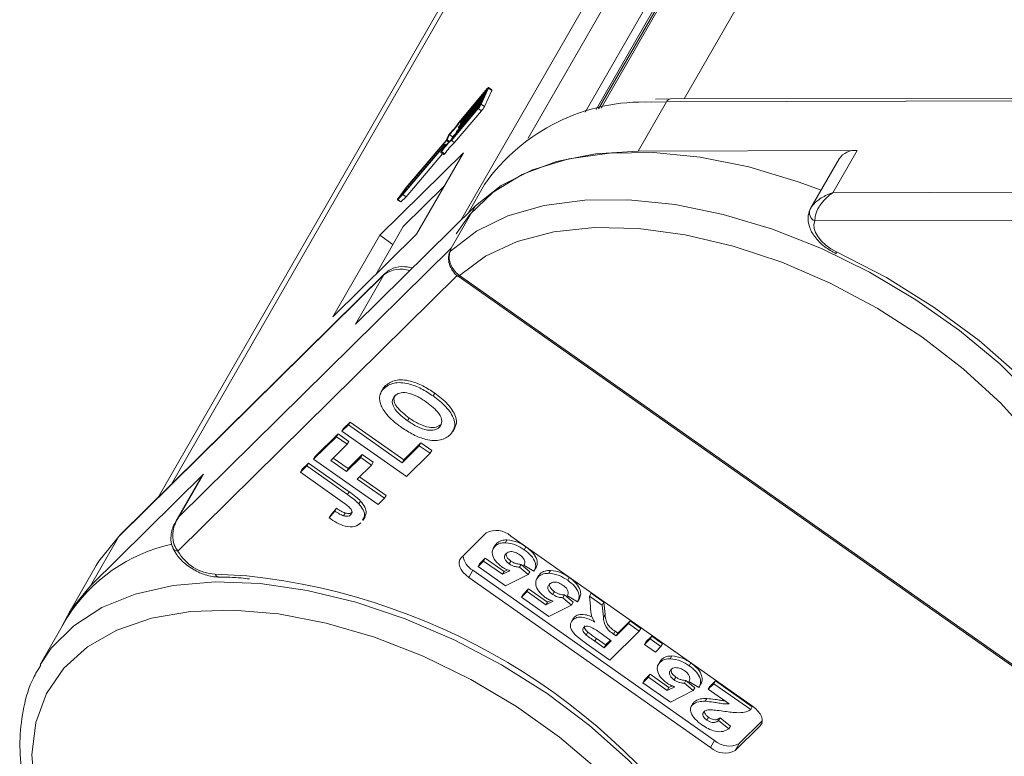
# Model space of a CAD drawing. Header units: millimetres. Extents: x 2816 to 3738, y -75 to 577.
# Tile 24 of 49: x 3295 to 3335, y 482 to 511. Entities that reach past the tile are written whole.
import ezdxf

# ---------------------------------------------------------------- set-up
doc = ezdxf.new("R2010")
doc.units = ezdxf.units.MM

msp = doc.modelspace()

# ---------------------------------------------------------------- linework, layer by layer
at = {"color": 7, "linetype": 'Continuous', "lineweight": 15}
for p, q in [((3321.886, 508.101), (3337.903, 535.979)), ((3334.337, 535.369), (3318.438, 507.696)), ((3334.489, 535.483), (3318.538, 507.718)), ((3332.135, 531.697), (3318.333, 507.672)), ((3312.907, 503.225), (3328.875, 531.019)), ((3329.674, 531.004), (3315.608, 506.521)), ((3317.901, 507.561), (3330.997, 530.355)), ((3301.251, 492.589), (3316.186, 518.584)), ((3315.307, 517.446), (3300.732, 492.076)), ((3313.934, 508.458), (3312.868, 507.195)), ((3313.959, 508.511), (3312.875, 507.228)), ((3312.911, 507.184), (3313.901, 508.357)), ((3313.713, 507.888), (3314.004, 508.528)), ((3313.843, 507.797), (3314.134, 508.437)), ((3313.901, 508.357), (3313.95, 508.464)), ((3313.934, 508.458), (3313.944, 508.451)), ((3314.004, 508.528), (3314.134, 508.437)), ((3314.14, 508.465), (3314.011, 508.556)), ((3313.707, 507.93), (3312.717, 506.757)), ((3312.741, 506.811), (3313.731, 507.983)), ((3313.792, 508.117), (3312.801, 506.944)), ((3312.826, 506.998), (3313.816, 508.17)), ((3313.877, 508.303), (3312.886, 507.131)), ((3313.658, 507.823), (3313.707, 507.93)), ((3313.731, 507.983), (3313.792, 508.117)), ((3313.816, 508.17), (3313.877, 508.303)), ((3320.025, 506), (3321.164, 507.982)), ((3320.556, 507.968), (3321.164, 507.982)), ((3321.327, 508.1), (3320.726, 508.081)), ((3321.164, 507.982), (3341.858, 508.028)), ((3342.021, 508.146), (3321.327, 508.1)), ((3312.511, 506.428), (3313.595, 507.711)), ((3312.552, 506.502), (3313.619, 507.764)), ((3312.641, 506.337), (3313.724, 507.62)), ((3313.595, 507.711), (3313.724, 507.62)), ((3313.713, 507.888), (3313.843, 507.797)), ((3312.868, 507.195), (3312.901, 507.172)), ((3312.878, 507.123), (3312.912, 507.099)), ((3312.879, 507.128), (3312.891, 507.155)), ((3312.886, 507.131), (3312.919, 507.108)), ((3312.708, 506.75), (3312.742, 506.726)), ((3312.709, 506.755), (3312.721, 506.781)), ((3312.717, 506.757), (3312.749, 506.735)), ((3312.793, 506.937), (3312.827, 506.913)), ((3312.794, 506.941), (3312.806, 506.968)), ((3312.801, 506.944), (3312.834, 506.921)), ((3312.319, 506.422), (3310.673, 504.473)), ((3312.302, 506.427), (3310.686, 504.513)), ((3312.396, 506.633), (3312.302, 506.427)), ((3312.319, 506.422), (3312.406, 506.36)), ((3312.432, 506.658), (3312.339, 506.452)), ((3312.339, 506.452), (3312.431, 506.387)), ((3312.432, 506.658), (3312.562, 506.566)), ((3312.511, 506.428), (3312.641, 506.337)), ((3312.562, 506.566), (3312.521, 506.475)), ((3310.564, 504.247), (3312.167, 506.144)), ((3310.6, 504.313), (3312.246, 506.262)), ((3312.085, 505.944), (3312.215, 505.853)), ((3312.175, 506.147), (3312.087, 505.954)), ((3312.115, 505.976), (3312.245, 505.885)), ((3312.254, 506.265), (3312.16, 506.059)), ((3312.167, 506.144), (3312.172, 506.141)), ((3312.254, 506.265), (3312.297, 506.234)), ((3312.3, 506.237), (3312.255, 506.27)), ((3320.025, 506), (3328.843, 506.02)), ((3327.867, 504.32), (3328.843, 506.02)), ((3312.997, 505.931), (3309.629, 502.606)), ((3310.694, 504.155), (3312.16, 505.891)), ((3311.11, 502.646), (3312.997, 505.931)), ((3328.111, 505.687), (3326.976, 503.71)), ((3310.686, 504.513), (3310.374, 504.094)), ((3310.673, 504.473), (3310.443, 504.165)), ((3312.22, 504.578), (3310.578, 502.957)), ((3310.673, 504.473), (3310.712, 504.446)), ((3313.847, 504.653), (3313.185, 503.5)), ((3349.095, 504.367), (3327.867, 504.32)), ((3310.344, 504.04), (3310.474, 503.949)), ((3310.352, 504.045), (3310.564, 504.247)), ((3310.352, 504.045), (3310.481, 503.954)), ((3310.443, 504.165), (3310.6, 504.313)), ((3310.481, 503.954), (3310.694, 504.155)), ((3310.564, 504.247), (3310.694, 504.155)), ((3313.482, 503.793), (3308.659, 499.032)), ((3312.505, 502.093), (3313.482, 503.793)), ((3327.139, 503.187), (3349.024, 503.236)), ((3310.578, 502.957), (3309.468, 501.025)), ((3307.742, 499.321), (3311.11, 502.646)), ((3309.629, 502.606), (3307.742, 499.321)), ((3310.161, 502.231), (3309.629, 502.606)), ((3312.505, 502.093), (3301.559, 491.287)), ((3299.127, 490.479), (3309.798, 501.014)), ((3309.841, 501.07), (3299.171, 490.535)), ((3301.506, 489.892), (3312.749, 500.992)), ((3309.798, 501.014), (3308.659, 499.032)), ((3312.787, 500.956), (3337.43, 483.601)), ((3312.835, 500.987), (3312.832, 500.989)), ((3337.477, 483.632), (3312.835, 500.987)), ((3309.802, 496.444), (3309.867, 496.557)), ((3309.759, 496.422), (3309.678, 496.28)), ((3311.777, 496.137), (3311.842, 496.25)), ((3310.753, 495.135), (3310.818, 495.248)), ((3308.11, 494.717), (3308.369, 494.973)), ((3308.175, 494.83), (3308.434, 495.086)), ((3308.369, 494.973), (3308.434, 495.086)), ((3308.369, 494.973), (3310.531, 493.45)), ((3308.434, 495.086), (3310.596, 493.563)), ((3312.034, 494.878), (3312.099, 494.991)), ((3306.97, 493.592), (3307.886, 494.495)), ((3307.035, 493.705), (3307.951, 494.609)), ((3307.886, 494.495), (3307.951, 494.609)), ((3307.886, 494.495), (3308.318, 494.191)), ((3307.951, 494.609), (3308.383, 494.304)), ((3308.11, 494.717), (3308.175, 494.83)), ((3310.705, 492.89), (3308.11, 494.717)), ((3312.568, 494.699), (3312.65, 494.841)), ((3308.318, 494.191), (3307.662, 493.543)), ((3308.318, 494.191), (3308.383, 494.304)), ((3310.531, 493.45), (3311.222, 494.132)), ((3310.596, 493.563), (3311.287, 494.246)), ((3311.222, 494.132), (3311.287, 494.246)), ((3311.222, 494.132), (3311.654, 493.828)), ((3311.287, 494.246), (3311.72, 493.941)), ((3306.97, 493.592), (3307.035, 493.705)), ((3308.294, 493.098), (3308.864, 493.66)), ((3308.359, 493.211), (3308.929, 493.774)), ((3308.864, 493.66), (3308.929, 493.774)), ((3308.864, 493.66), (3309.296, 493.356)), ((3308.929, 493.774), (3309.361, 493.469)), ((3311.654, 493.828), (3310.705, 492.89)), ((3311.654, 493.828), (3311.72, 493.941)), ((3306.435, 493.063), (3306.694, 493.319)), ((3306.5, 493.176), (3306.759, 493.432)), ((3306.694, 493.319), (3306.759, 493.432)), ((3306.694, 493.319), (3308.329, 492.167)), ((3306.759, 493.432), (3308.394, 492.28)), ((3309.565, 491.764), (3306.97, 493.592)), ((3307.662, 493.543), (3308.294, 493.098)), ((3307.756, 493.636), (3308.359, 493.211)), ((3309.296, 493.356), (3308.726, 492.793)), ((3309.296, 493.356), (3309.361, 493.469)), ((3310.531, 493.45), (3310.596, 493.563)), ((3297.989, 488.497), (3302.535, 492.986)), ((3302.445, 492.869), (3301.427, 491.096)), ((3301.559, 491.287), (3302.535, 492.986)), ((3302.535, 492.986), (3302.445, 492.869)), ((3306.435, 493.063), (3306.5, 493.176)), ((3308.114, 491.88), (3306.435, 493.063)), ((3308.294, 493.098), (3308.359, 493.211)), ((3308.82, 492.886), (3309.889, 492.133)), ((3308.726, 492.793), (3309.824, 492.02)), ((3308.329, 492.167), (3308.394, 492.28)), ((3309.824, 492.02), (3309.889, 492.133)), ((3308.793, 491.79), (3308.858, 491.904)), ((3309.824, 492.02), (3309.565, 491.764)), ((3307.593, 491.225), (3307.819, 491.504)), ((3307.593, 491.225), (3307.658, 491.338)), ((3307.658, 491.338), (3307.884, 491.617)), ((3307.819, 491.504), (3307.884, 491.617)), ((3308.177, 491.311), (3308.242, 491.424)), ((3308.458, 491.347), (3308.523, 491.461)), ((3308.956, 491.126), (3309.037, 491.267)), ((3312.903, 489.624), (3313.913, 490.621)), ((3314.899, 490.497), (3324.628, 483.645)), ((3297.989, 488.497), (3299.127, 490.479)), ((3314.276, 490.132), (3314.195, 489.99)), ((3314.272, 490.092), (3314.337, 490.205)), ((3314.276, 490.113), (3314.337, 490.205)), ((3314.685, 490.228), (3314.75, 490.341)), ((3315.446, 489.948), (3315.511, 490.062)), ((3298.226, 489.314), (3297.087, 487.331)), ((3313.584, 489.265), (3313.811, 489.489)), ((3313.584, 489.265), (3313.649, 489.379)), ((3313.649, 489.379), (3313.876, 489.603)), ((3313.811, 489.489), (3313.876, 489.603)), ((3313.811, 489.489), (3314.567, 488.957)), ((3313.876, 489.603), (3314.632, 489.07)), ((3314.843, 489.376), (3314.908, 489.49)), ((3315.251, 489.242), (3315.316, 489.355)), ((3315.316, 489.355), (3315.669, 489.059)), ((3315.837, 489.077), (3315.433, 489.318)), ((3304.282, 488.896), (3303.006, 488.959)), ((3313.377, 489.117), (3313.215, 488.834)), ((3323.106, 482.265), (3313.377, 489.117)), ((3314.69, 488.487), (3313.584, 489.265)), ((3314.567, 488.957), (3314.866, 489.102)), ((3314.567, 488.957), (3314.632, 489.07)), ((3314.632, 489.07), (3314.772, 489.138)), ((3315.604, 488.946), (3314.69, 488.487)), ((3315.251, 489.242), (3315.604, 488.946)), ((3315.604, 488.946), (3315.669, 489.059)), ((3315.837, 489.077), (3315.902, 489.19)), ((3316.023, 488.902), (3315.941, 488.761)), ((3316.018, 488.862), (3316.083, 488.976)), ((3316.023, 488.883), (3316.083, 488.976)), ((3316.431, 488.998), (3316.496, 489.111)), ((3322.944, 481.982), (3313.215, 488.834)), ((3317.192, 488.718), (3317.257, 488.832)), ((3315.33, 488.036), (3315.557, 488.259)), ((3315.33, 488.036), (3315.396, 488.149)), ((3315.396, 488.149), (3315.622, 488.373)), ((3315.557, 488.259), (3315.622, 488.373)), ((3315.557, 488.259), (3316.313, 487.727)), ((3315.622, 488.373), (3316.378, 487.84)), ((3316.589, 488.146), (3316.654, 488.26)), ((3316.997, 488.012), (3317.062, 488.125)), ((3317.062, 488.125), (3317.416, 487.829)), ((3318.066, 488.078), (3318.131, 488.191)), ((3318.131, 488.191), (3318.641, 487.832)), ((3316.436, 487.257), (3315.33, 488.036)), ((3316.313, 487.727), (3316.612, 487.872)), ((3316.313, 487.727), (3316.378, 487.84)), ((3316.378, 487.84), (3316.519, 487.908)), ((3317.351, 487.716), (3316.436, 487.257)), ((3316.997, 488.012), (3317.351, 487.716)), ((3317.583, 487.847), (3317.179, 488.089)), ((3317.351, 487.716), (3317.416, 487.829)), ((3317.583, 487.847), (3317.648, 487.961)), ((3318.108, 487.654), (3318.066, 488.078)), ((3318.066, 488.078), (3318.576, 487.718)), ((3318.576, 487.718), (3318.641, 487.832)), ((3318.576, 487.718), (3318.631, 487.227)), ((3318.641, 487.832), (3318.696, 487.34)), ((3318.631, 487.227), (3318.696, 487.34)), ((3297.058, 487.219), (3295.968, 485.321)), ((3317.41, 487.175), (3317.329, 487.034)), ((3317.388, 487.113), (3317.453, 487.227)), ((3317.42, 487.151), (3317.453, 487.227)), ((3319.139, 486.478), (3319.637, 486.971)), ((3319.204, 486.592), (3319.702, 487.084)), ((3319.637, 486.971), (3319.702, 487.084)), ((3319.637, 486.971), (3320.074, 486.663)), ((3319.702, 487.084), (3320.139, 486.777)), ((3317.941, 486.51), (3318.006, 486.624)), ((3318.942, 486.284), (3318.591, 486.532)), ((3320.074, 486.663), (3318.895, 485.5)), ((3319.041, 486.547), (3319.106, 486.661)), ((3319.041, 486.547), (3319.139, 486.478)), ((3319.106, 486.661), (3319.204, 486.592)), ((3319.139, 486.478), (3319.204, 486.592)), ((3320.074, 486.663), (3320.139, 486.777)), ((3318.895, 485.5), (3317.942, 486.171)), ((3318.284, 486.262), (3318.349, 486.376)), ((3318.284, 486.262), (3318.655, 486.001)), ((3318.349, 486.376), (3318.72, 486.114)), ((3318.655, 486.001), (3318.942, 486.284)), ((3318.72, 486.114), (3318.913, 486.305)), ((3320.284, 486.132), (3320.51, 486.356)), ((3320.284, 486.132), (3320.349, 486.245)), ((3320.72, 485.825), (3320.284, 486.132)), ((3320.349, 486.245), (3320.576, 486.469)), ((3320.51, 486.356), (3320.576, 486.469)), ((3320.51, 486.356), (3320.947, 486.048)), ((3320.576, 486.469), (3321.012, 486.162)), ((3320.947, 486.048), (3321.012, 486.162)), ((3318.655, 486.001), (3318.72, 486.114)), ((3320.947, 486.048), (3320.72, 485.825)), ((3320.912, 485.459), (3320.831, 485.317)), ((3320.908, 485.419), (3320.973, 485.532)), ((3320.912, 485.44), (3320.973, 485.532)), ((3321.321, 485.554), (3321.386, 485.668)), ((3322.082, 485.275), (3322.147, 485.388)), ((3320.22, 484.592), (3320.447, 484.816)), ((3320.22, 484.592), (3320.285, 484.705)), ((3321.326, 483.813), (3320.22, 484.592)), ((3320.285, 484.705), (3320.512, 484.929)), ((3320.447, 484.816), (3320.512, 484.929)), ((3320.447, 484.816), (3321.202, 484.284)), ((3320.512, 484.929), (3321.267, 484.397)), ((3321.478, 484.703), (3321.543, 484.816)), ((3321.887, 484.569), (3321.952, 484.682)), ((3321.887, 484.569), (3322.24, 484.273)), ((3321.952, 484.682), (3322.305, 484.386)), ((3322.472, 484.404), (3322.069, 484.645)), ((3322.845, 484.328), (3323.072, 484.552)), ((3322.91, 484.442), (3323.137, 484.665)), ((3323.072, 484.552), (3323.137, 484.665)), ((3323.072, 484.552), (3324.556, 483.507)), ((3323.137, 484.665), (3324.621, 483.62)), ((3321.202, 484.284), (3321.502, 484.429)), ((3321.202, 484.284), (3321.267, 484.397)), ((3321.267, 484.397), (3321.408, 484.465)), ((3322.24, 484.273), (3321.326, 483.813)), ((3322.24, 484.273), (3322.305, 484.386)), ((3322.472, 484.404), (3322.538, 484.517)), ((3322.845, 484.328), (3322.91, 484.442)), ((3323.688, 483.734), (3322.845, 484.328)), ((3322.241, 483.775), (3322.16, 483.633)), ((3322.213, 483.705), (3322.279, 483.818)), ((3322.729, 483.842), (3322.794, 483.955)), ((3324.556, 483.507), (3324.621, 483.62)), ((3322.795, 483.085), (3322.86, 483.199)), ((3323.26, 483.064), (3323.325, 483.178)), ((3323.26, 483.064), (3323.675, 482.735)), ((3323.325, 483.178), (3323.74, 482.848)), ((3325.022, 483.059), (3324.092, 482.141)), ((3325.012, 482.982), (3324.94, 482.856)), ((3323.675, 482.735), (3323.74, 482.848)), ((3324.94, 482.856), (3323.929, 481.858)), ((3323.106, 482.265), (3322.944, 481.982)), ((3324.092, 482.141), (3323.929, 481.858))]:
    msp.add_line(p, q, dxfattribs=at)
at = {"color": 7, "linetype": 'Continuous', "lineweight": 15, "flags": 128}
for points in [[(3313.95, 508.464), (3313.951, 508.468), (3313.952, 508.471), (3313.952, 508.473), (3313.95, 508.473), (3313.948, 508.471), (3313.944, 508.468), (3313.94, 508.464), (3313.934, 508.458)], [(3314.004, 508.528), (3314.01, 508.542), (3314.012, 508.551), (3314.011, 508.556), (3314.006, 508.556), (3313.998, 508.552), (3313.987, 508.542), (3313.974, 508.529), (3313.959, 508.511)], [(3314.134, 508.437), (3314.14, 508.451), (3314.142, 508.46), (3314.14, 508.465), (3314.14, 508.465)], [(3312.886, 507.131), (3312.884, 507.128), (3312.882, 507.126), (3312.88, 507.124), (3312.879, 507.123), (3312.878, 507.123), (3312.878, 507.124), (3312.878, 507.126), (3312.879, 507.128)], [(3312.717, 506.757), (3312.714, 506.755), (3312.712, 506.752), (3312.71, 506.751), (3312.709, 506.75), (3312.708, 506.75), (3312.708, 506.751), (3312.708, 506.752), (3312.709, 506.755)], [(3312.801, 506.944), (3312.799, 506.941), (3312.797, 506.939), (3312.795, 506.937), (3312.794, 506.937), (3312.793, 506.937), (3312.793, 506.938), (3312.793, 506.939), (3312.794, 506.941)], [(3312.087, 505.954), (3312.085, 505.948), (3312.084, 505.945), (3312.086, 505.944), (3312.089, 505.946), (3312.094, 505.951), (3312.1, 505.958), (3312.108, 505.966), (3312.115, 505.976)], [(3312.167, 506.144), (3312.17, 506.147), (3312.172, 506.149), (3312.174, 506.151), (3312.175, 506.151), (3312.176, 506.151), (3312.176, 506.151), (3312.176, 506.149), (3312.175, 506.147)], [(3312.246, 506.262), (3312.249, 506.265), (3312.251, 506.267), (3312.253, 506.269), (3312.254, 506.27), (3312.255, 506.27), (3312.255, 506.269), (3312.255, 506.267), (3312.254, 506.265)], [(3312.709, 502.67), (3313.251, 503.447), (3314.192, 504.34), (3315.363, 505.053), (3316.744, 505.573), (3318.307, 505.891), (3320.025, 506)], [(3327.387, 504.426), (3326.466, 504.764), (3324.476, 505.358), (3322.522, 505.753), (3320.642, 505.94), (3318.87, 505.918), (3317.239, 505.686), (3315.78, 505.248), (3314.52, 504.613), (3313.482, 503.793)], [(3310.374, 504.094), (3310.365, 504.082), (3310.357, 504.07), (3310.351, 504.059), (3310.346, 504.05), (3310.344, 504.044), (3310.344, 504.04), (3310.347, 504.041), (3310.352, 504.045)], [(3310.474, 503.949), (3310.476, 503.95), (3310.481, 503.954)], [(3339.522, 485.362), (3339.7, 485.843), (3339.954, 487.114), (3339.939, 488.489), (3339.657, 489.942), (3339.113, 491.447), (3338.316, 492.976), (3337.282, 494.501), (3336.029, 495.994), (3334.581, 497.428), (3332.963, 498.776), (3331.206, 500.013), (3329.341, 501.118), (3327.404, 502.069), (3325.429, 502.849), (3323.453, 503.444), (3321.512, 503.843), (3319.641, 504.039), (3317.876, 504.027), (3316.248, 503.809), (3314.787, 503.388), (3313.521, 502.772), (3312.472, 501.973)], [(3328.003, 501.945), (3327.785, 502.063), (3327.585, 502.206), (3327.411, 502.367), (3327.271, 502.538), (3327.17, 502.714), (3327.113, 502.885), (3327.103, 503.045), (3327.139, 503.187)], [(3312.835, 500.987), (3313.888, 501.766), (3315.163, 502.354), (3316.634, 502.74), (3318.272, 502.917), (3320.045, 502.88), (3321.917, 502.631), (3323.852, 502.174), (3325.809, 501.519), (3327.752, 500.678), (3329.64, 499.669), (3331.437, 498.511), (3333.107, 497.227), (3334.617, 495.843), (3335.935, 494.387), (3337.038, 492.887), (3337.901, 491.374), (3338.509, 489.876), (3338.849, 488.425), (3338.915, 487.048), (3338.704, 485.774), (3338.222, 484.628), (3337.477, 483.632)], [(3327.995, 501.866), (3327.994, 501.867), (3327.99, 501.88), (3327.993, 501.906), (3328.003, 501.945)], [(3340.322, 489.353), (3339.902, 490.617), (3339.138, 492.217), (3338.12, 493.821), (3336.867, 495.4), (3335.402, 496.924), (3333.751, 498.366), (3331.945, 499.699), (3330.017, 500.9), (3328.003, 501.945)], [(3309.841, 501.07), (3309.836, 501.065), (3309.798, 501.014)], [(3312.784, 500.958), (3312.785, 500.958), (3312.795, 500.96), (3312.811, 500.97), (3312.832, 500.989)], [(3312.787, 500.956), (3312.788, 500.956), (3312.798, 500.958), (3312.814, 500.968), (3312.835, 500.987)], [(3299.171, 490.535), (3299.165, 490.53), (3299.127, 490.479)], [(3298.226, 489.314), (3298.331, 489.488), (3299.127, 490.479)], [(3313.215, 488.834), (3313.095, 488.93), (3312.992, 489.034), (3312.911, 489.144), (3312.855, 489.255), (3312.825, 489.362), (3312.823, 489.462), (3312.85, 489.55), (3312.903, 489.624)], [(3324.272, 473.977), (3323.826, 475.466), (3323.123, 476.989), (3322.177, 478.519), (3321.004, 480.027), (3319.626, 481.486), (3318.069, 482.87), (3316.361, 484.152), (3314.533, 485.309), (3312.619, 486.32), (3310.654, 487.167), (3308.674, 487.833), (3306.715, 488.308), (3304.814, 488.581), (3303.005, 488.648), (3301.322, 488.507), (3299.795, 488.162), (3298.452, 487.619), (3297.318, 486.887), (3296.414, 485.98), (3295.961, 485.309)], [(3296.83, 486.823), (3297.192, 487.506), (3297.989, 488.497)], [(3295.746, 480.297), (3295.631, 481.689), (3295.792, 482.983), (3296.226, 484.154), (3296.924, 485.179), (3297.873, 486.037), (3299.053, 486.71), (3300.441, 487.187), (3302.009, 487.456), (3303.727, 487.514), (3305.56, 487.358), (3307.472, 486.992), (3309.424, 486.422), (3311.378, 485.662), (3313.295, 484.724), (3315.137, 483.629), (3316.867, 482.398), (3318.451, 481.055), (3319.857, 479.627), (3321.058, 478.143), (3322.029, 476.632), (3322.751, 475.123), (3323.21, 473.648)], [(3324.628, 483.645), (3324.748, 483.549), (3324.85, 483.445), (3324.931, 483.335), (3324.988, 483.224), (3325.017, 483.117), (3325.019, 483.018), (3324.993, 482.929), (3324.94, 482.856)]]:
    msp.add_lwpolyline(points, dxfattribs=at)
at = {"color": 7, "linetype": 'Continuous', "lineweight": 15}
for centre, radius, start, end in [((3320.248, 500.147), 7.827, 87.7459, 144.8576), ((3321.347, 507.9), 0.201, 95.8172, 155.7418), ((3312.883, 508.315), 0.933, 319.6849, 332.7893), ((3313.382, 507.966), 0.311, 319.6849, 332.7893), ((3313.013, 508.223), 0.933, 319.6849, 332.7893), ((3309.298, 509.643), 4.328, 316.3929, 325.5592), ((3309.912, 509.213), 3.566, 315.2725, 326.1784), ((3313.029, 507.084), 0.156, 139.6849, 152.7893), ((3310.684, 508.428), 2.644, 315.2559, 320.3671), ((3312.859, 506.71), 0.156, 139.6849, 152.7893), ((3312.944, 506.897), 0.156, 139.6849, 152.7893), ((3314.132, 504.609), 2.436, 131.6944, 145.8657), ((3314.333, 504.528), 2.658, 132.0564, 144.8432), ((3314.261, 504.517), 2.436, 131.6944, 145.8657), ((3312.2, 506.523), 0.156, 319.6849, 332.7893), ((3312.653, 506.503), 0.289, 135.9699, 153.181), ((3328.753, 505.247), 0.778, 83.3631, 145.575), ((3312.174, 505.922), 0.0801, 300.4451, 332.1234), ((3327.274, 503.516), 0.355, 156.3248, 247.6176), ((3312.644, 501.831), 0.223, 140.471, 160.4737), ((3310.482, 500.099), 1.143, 71.7915, 126.7815), ((3314.319, 489.871), 0.853, 47.2056, 118.418), ((3302.679, 483.677), 6.643, 102.2645, 147.7891), ((3301.504, 490.119), 0.228, 209.2989, 270.5787), ((3303.092, 490.771), 1.813, 208.991, 267.288), ((3313.772, 489.808), 0.796, 187.6051, 240.268), ((3303.186, 489.037), 0.196, 203.4724, 263.6161), ((3301.546, 463.153), 25.888, 31.3005, 83.935), ((3323.686, 482.891), 0.853, 227.2056, 298.418), ((3323.523, 482.608), 0.853, 227.2056, 298.418)]:
    msp.add_arc(centre, radius, start, end, dxfattribs=at)
for points, knots in [([(3327.867, 504.32), (3327.865, 504.32), (3327.856, 504.317), (3327.826, 504.307), (3327.79, 504.295), (3327.591, 504.222), (3327.31, 504.073), (3327.049, 503.836), (3326.977, 503.708), (3326.949, 503.658)], [0, 0, 0, 0, 0.005088, 0.020369, 0.070807, 0.089086, 0.500311, 0.809226, 1, 1, 1, 1]), ([(3327.867, 504.32), (3327.865, 504.319), (3327.863, 504.318), (3327.857, 504.314), (3327.848, 504.309), (3327.834, 504.299), (3327.811, 504.283), (3327.784, 504.265), (3327.74, 504.232), (3327.664, 504.171), (3327.513, 504.033), (3327.391, 503.882), (3327.252, 503.66), (3327.15, 503.434), (3327.142, 503.262), (3327.139, 503.187)], [0, 0, 0, 0, 0.004076, 0.005312, 0.013833, 0.023499, 0.039938, 0.067959, 0.085914, 0.147188, 0.256834, 0.484715, 0.526697, 0.795371, 1, 1, 1, 1]), ([(3326.937, 503.636), (3326.905, 503.533), (3326.835, 503.314), (3326.904, 502.933), (3327.122, 502.528), (3327.502, 502.137), (3327.837, 501.953), (3327.995, 501.866)], [0, 0, 0, 0, 0.156263, 0.336112, 0.544642, 0.784435, 1, 1, 1, 1]), ([(3312.832, 500.989), (3312.824, 500.995), (3312.744, 501.053), (3312.608, 501.191), (3312.476, 501.424), (3312.418, 501.664), (3312.428, 501.857), (3312.459, 501.94), (3312.472, 501.973)], [0, 0, 0, 0, 0.023484, 0.237307, 0.451092, 0.663769, 0.870555, 1, 1, 1, 1]), ([(3312.472, 501.973), (3312.474, 501.981), (3312.49, 502.027), (3312.498, 502.063), (3312.505, 502.093), (3312.505, 502.093)], [0, 0, 0, 0, 0.17537, 0.987913, 1, 1, 1, 1]), ([(3312.434, 501.905), (3312.431, 501.897), (3312.409, 501.838), (3312.387, 501.685), (3312.42, 501.437), (3312.551, 501.178), (3312.69, 501.01), (3312.783, 500.96), (3312.785, 500.959)], [0, 0, 0, 0, 0.03193, 0.2282, 0.462922, 0.72214, 0.99229, 1, 1, 1, 1]), ([(3310.952, 501.295), (3310.805, 501.321), (3310.49, 501.377), (3310.106, 501.28), (3309.915, 501.129), (3309.841, 501.07)], [0, 0, 0, 0, 0.349055, 0.747506, 1, 1, 1, 1]), ([(3309.62, 496.092), (3309.638, 496.167), (3309.67, 496.3), (3309.762, 496.4), (3309.802, 496.444)], [0, 0, 0, 0, 0.559564, 1, 1, 1, 1]), ([(3309.753, 496.406), (3309.755, 496.41), (3309.775, 496.471), (3309.823, 496.516), (3309.867, 496.557)], [0, 0, 0, 0, 0.068967, 1, 1, 1, 1]), ([(3309.802, 496.444), (3309.921, 496.53), (3310.158, 496.702), (3310.748, 496.664), (3311.312, 496.444), (3311.622, 496.239), (3311.777, 496.137)], [0, 0, 0, 0, 0.279831, 0.558669, 0.779006, 1, 1, 1, 1]), ([(3309.867, 496.557), (3309.986, 496.643), (3310.223, 496.815), (3310.813, 496.777), (3311.377, 496.557), (3311.687, 496.353), (3311.842, 496.25)], [0, 0, 0, 0, 0.279831, 0.558669, 0.779006, 1, 1, 1, 1]), ([(3309.912, 495.391), (3309.813, 495.527), (3309.638, 495.771), (3309.626, 495.994), (3309.62, 496.092)], [0, 0, 0, 0, 0.559956, 1, 1, 1, 1]), ([(3310.238, 496.143), (3310.188, 496.069), (3310.088, 495.923), (3310.254, 495.517), (3310.564, 495.28), (3310.753, 495.135)], [0, 0, 0, 0, 0.280278, 0.559877, 1, 1, 1, 1]), ([(3310.265, 496.166), (3310.236, 496.119), (3310.161, 495.998), (3310.324, 495.628), (3310.631, 495.392), (3310.818, 495.248)], [0, 0, 0, 0, 0.196484, 0.508635, 1, 1, 1, 1]), ([(3311.506, 495.89), (3311.381, 495.973), (3311.132, 496.139), (3310.736, 496.281), (3310.412, 496.273), (3310.296, 496.186), (3310.238, 496.143)], [0, 0, 0, 0, 0.281087, 0.560013, 0.779691, 1, 1, 1, 1]), ([(3311.777, 496.137), (3311.962, 495.995), (3312.332, 495.713), (3312.64, 495.23), (3312.669, 494.828), (3312.534, 494.658), (3312.467, 494.574)], [0, 0, 0, 0, 0.280551, 0.559488, 0.779434, 1, 1, 1, 1]), ([(3311.842, 496.25), (3312.028, 496.108), (3312.398, 495.825), (3312.699, 495.346), (3312.741, 495.003), (3312.65, 494.877), (3312.622, 494.838)], [0, 0, 0, 0, 0.319421, 0.637005, 0.887424, 1, 1, 1, 1]), ([(3312.034, 494.878), (3312.082, 494.952), (3312.178, 495.101), (3312.003, 495.508), (3311.694, 495.745), (3311.506, 495.89)], [0, 0, 0, 0, 0.2799912, 0.5597684, 1, 1, 1, 1]), ([(3310.511, 494.867), (3310.386, 494.958), (3310.164, 495.12), (3309.989, 495.308), (3309.912, 495.391)], [0, 0, 0, 0, 0.560171, 1, 1, 1, 1]), ([(3310.818, 495.248), (3310.944, 495.164), (3311.195, 494.998), (3311.592, 494.861), (3311.92, 494.863), (3312.039, 494.948), (3312.099, 494.991)], [0, 0, 0, 0, 0.281021, 0.560116, 0.779939, 1, 1, 1, 1]), ([(3312.467, 494.574), (3312.35, 494.487), (3312.116, 494.316), (3311.534, 494.348), (3310.974, 494.563), (3310.665, 494.765), (3310.511, 494.867)], [0, 0, 0, 0, 0.279942, 0.558704, 0.779045, 1, 1, 1, 1]), ([(3310.753, 495.135), (3310.879, 495.051), (3311.13, 494.885), (3311.527, 494.748), (3311.855, 494.75), (3311.974, 494.835), (3312.034, 494.878)], [0, 0, 0, 0, 0.281021, 0.560116, 0.779939, 1, 1, 1, 1]), ([(3308.329, 492.167), (3308.422, 492.101), (3308.588, 491.983), (3308.731, 491.849), (3308.793, 491.79)], [0, 0, 0, 0, 0.560294, 1, 1, 1, 1]), ([(3308.394, 492.28), (3308.487, 492.214), (3308.654, 492.096), (3308.796, 491.963), (3308.858, 491.904)], [0, 0, 0, 0, 0.5602943, 1, 1, 1, 1]), ([(3308.458, 491.347), (3308.486, 491.381), (3308.527, 491.432), (3308.506, 491.534), (3308.387, 491.69), (3308.235, 491.796), (3308.114, 491.88)], [0, 0, 0, 0, 0.249396, 0.374426, 0.499454, 1, 1, 1, 1]), ([(3308.793, 491.79), (3308.858, 491.709), (3308.986, 491.547), (3309.046, 491.306), (3308.972, 491.202), (3308.938, 491.154)], [0, 0, 0, 0, 0.349464, 0.699067, 1, 1, 1, 1]), ([(3308.858, 491.904), (3308.923, 491.822), (3309.051, 491.66), (3309.111, 491.419), (3309.037, 491.315), (3309.003, 491.267)], [0, 0, 0, 0, 0.349464, 0.699067, 1, 1, 1, 1]), ([(3301.559, 491.287), (3301.558, 491.285), (3301.557, 491.283), (3301.552, 491.277), (3301.547, 491.269), (3301.537, 491.254), (3301.521, 491.231), (3301.504, 491.204), (3301.476, 491.157), (3301.43, 491.072), (3301.35, 490.885), (3301.308, 490.694), (3301.296, 490.424), (3301.33, 490.159), (3301.453, 489.972), (3301.506, 489.892)], [0, 0, 0, 0, 0.0040759, 0.005312, 0.0138325, 0.0234994, 0.0399385, 0.0679586, 0.0859142, 0.1471881, 0.2568342, 0.4847154, 0.5266974, 0.7953711, 1, 1, 1, 1]), ([(3301.559, 491.287), (3301.558, 491.285), (3301.553, 491.279), (3301.535, 491.256), (3301.515, 491.229), (3301.477, 491.179), (3301.463, 491.139), (3301.451, 491.107)], [0, 0, 0, 0, 0.0287478, 0.1150992, 0.4001087, 0.5033975, 1, 1, 1, 1]), ([(3307.819, 491.504), (3307.883, 491.461), (3307.997, 491.385), (3308.122, 491.334), (3308.177, 491.311)], [0, 0, 0, 0, 0.561018, 1, 1, 1, 1]), ([(3307.884, 491.617), (3307.948, 491.574), (3308.062, 491.498), (3308.187, 491.447), (3308.242, 491.424)], [0, 0, 0, 0, 0.561018, 1, 1, 1, 1]), ([(3308.177, 491.311), (3308.21, 491.303), (3308.276, 491.287), (3308.383, 491.292), (3308.43, 491.326), (3308.458, 491.347)], [0, 0, 0, 0, 0.2806722, 0.5608436, 1, 1, 1, 1]), ([(3308.242, 491.424), (3308.275, 491.416), (3308.341, 491.4), (3308.448, 491.405), (3308.495, 491.44), (3308.523, 491.461)], [0, 0, 0, 0, 0.280672, 0.560844, 1, 1, 1, 1]), ([(3301.445, 491.111), (3301.422, 491.077), (3301.303, 490.898), (3301.222, 490.574), (3301.215, 490.222), (3301.292, 490.066), (3301.318, 490.013)], [0, 0, 0, 0, 0.10585, 0.551015, 0.848228, 1, 1, 1, 1]), ([(3308.874, 491.026), (3308.799, 490.968), (3308.649, 490.852), (3308.264, 490.87), (3307.897, 491.024), (3307.694, 491.158), (3307.593, 491.225)], [0, 0, 0, 0, 0.280246, 0.558416, 0.778827, 1, 1, 1, 1]), ([(3314.542, 489.256), (3314.446, 489.335), (3314.255, 489.495), (3314.149, 489.754), (3314.161, 489.957), (3314.235, 490.047), (3314.272, 490.092)], [0, 0, 0, 0, 0.279007, 0.558619, 0.779074, 1, 1, 1, 1]), ([(3314.272, 490.092), (3314.331, 490.137), (3314.437, 490.216), (3314.609, 490.224), (3314.685, 490.228)], [0, 0, 0, 0, 0.5595341, 1, 1, 1, 1]), ([(3314.337, 490.205), (3314.396, 490.25), (3314.503, 490.329), (3314.674, 490.337), (3314.75, 490.341)], [0, 0, 0, 0, 0.559534, 1, 1, 1, 1]), ([(3314.685, 490.228), (3314.83, 490.21), (3315.089, 490.177), (3315.337, 490.018), (3315.446, 489.948)], [0, 0, 0, 0, 0.558353, 1, 1, 1, 1]), ([(3314.75, 490.341), (3314.895, 490.323), (3315.154, 490.29), (3315.402, 490.132), (3315.511, 490.062)], [0, 0, 0, 0, 0.558353, 1, 1, 1, 1]), ([(3301.305, 490.008), (3301.354, 489.917), (3301.488, 489.671), (3301.854, 489.311), (3302.386, 488.995), (3302.846, 488.859), (3303.096, 488.846), (3303.164, 488.842)], [0, 0, 0, 0, 0.1457771, 0.3970156, 0.6512008, 0.9056133, 1, 1, 1, 1]), ([(3314.713, 489.79), (3314.689, 489.761), (3314.641, 489.705), (3314.648, 489.586), (3314.726, 489.467), (3314.804, 489.407), (3314.843, 489.376)], [0, 0, 0, 0, 0.2808976, 0.5594604, 0.779497, 1, 1, 1, 1]), ([(3315.268, 489.741), (3315.209, 489.777), (3315.091, 489.849), (3314.912, 489.882), (3314.788, 489.852), (3314.738, 489.81), (3314.713, 489.79)], [0, 0, 0, 0, 0.2795727, 0.5586639, 0.7789233, 1, 1, 1, 1]), ([(3314.719, 489.811), (3314.716, 489.771), (3314.71, 489.701), (3314.791, 489.58), (3314.869, 489.52), (3314.908, 489.49)], [0, 0, 0, 0, 0.387376, 0.693364, 1, 1, 1, 1]), ([(3315.433, 489.318), (3315.449, 489.351), (3315.482, 489.415), (3315.453, 489.536), (3315.38, 489.651), (3315.305, 489.711), (3315.268, 489.741)], [0, 0, 0, 0, 0.2803, 0.559961, 0.780042, 1, 1, 1, 1]), ([(3315.446, 489.948), (3315.546, 489.87), (3315.746, 489.714), (3315.895, 489.451), (3315.917, 489.233), (3315.864, 489.129), (3315.837, 489.077)], [0, 0, 0, 0, 0.279948, 0.559031, 0.779331, 1, 1, 1, 1]), ([(3315.511, 490.062), (3315.611, 489.983), (3315.811, 489.827), (3315.96, 489.564), (3315.982, 489.346), (3315.929, 489.242), (3315.902, 489.19)], [0, 0, 0, 0, 0.279948, 0.559031, 0.779331, 1, 1, 1, 1]), ([(3314.843, 489.376), (3314.879, 489.353), (3314.953, 489.307), (3315.097, 489.256), (3315.193, 489.247), (3315.251, 489.242)], [0, 0, 0, 0, 0.279963, 0.560065, 1, 1, 1, 1]), ([(3314.908, 489.49), (3314.944, 489.466), (3315.018, 489.42), (3315.162, 489.369), (3315.258, 489.361), (3315.316, 489.355)], [0, 0, 0, 0, 0.279963, 0.560065, 1, 1, 1, 1]), ([(3314.866, 489.102), (3314.803, 489.123), (3314.691, 489.161), (3314.587, 489.227), (3314.542, 489.256)], [0, 0, 0, 0, 0.559888, 1, 1, 1, 1]), ([(3316.018, 488.862), (3316.078, 488.907), (3316.184, 488.986), (3316.356, 488.994), (3316.431, 488.998)], [0, 0, 0, 0, 0.559534, 1, 1, 1, 1]), ([(3316.083, 488.976), (3316.143, 489.02), (3316.249, 489.099), (3316.421, 489.108), (3316.496, 489.111)], [0, 0, 0, 0, 0.559534, 1, 1, 1, 1]), ([(3316.431, 488.998), (3316.576, 488.98), (3316.835, 488.947), (3317.083, 488.788), (3317.192, 488.718)], [0, 0, 0, 0, 0.558353, 1, 1, 1, 1]), ([(3316.496, 489.111), (3316.641, 489.093), (3316.9, 489.06), (3317.148, 488.902), (3317.257, 488.832)], [0, 0, 0, 0, 0.558353, 1, 1, 1, 1]), ([(3303.164, 488.842), (3303.454, 488.839), (3303.853, 488.835), (3304.275, 488.783), (3304.389, 488.769)], [0, 0, 0, 0, 0.7282124, 1, 1, 1, 1]), ([(3316.288, 488.026), (3316.193, 488.106), (3316.001, 488.265), (3315.895, 488.524), (3315.907, 488.727), (3315.981, 488.817), (3316.018, 488.862)], [0, 0, 0, 0, 0.279007, 0.558619, 0.779074, 1, 1, 1, 1]), ([(3316.46, 488.56), (3316.435, 488.531), (3316.387, 488.475), (3316.394, 488.356), (3316.472, 488.237), (3316.55, 488.177), (3316.589, 488.146)], [0, 0, 0, 0, 0.2808976, 0.5594604, 0.779497, 1, 1, 1, 1]), ([(3316.465, 488.581), (3316.462, 488.541), (3316.456, 488.471), (3316.538, 488.35), (3316.615, 488.29), (3316.654, 488.26)], [0, 0, 0, 0, 0.387376, 0.693364, 1, 1, 1, 1]), ([(3317.014, 488.512), (3316.955, 488.547), (3316.838, 488.619), (3316.658, 488.653), (3316.534, 488.622), (3316.484, 488.581), (3316.46, 488.56)], [0, 0, 0, 0, 0.279573, 0.558664, 0.778923, 1, 1, 1, 1]), ([(3317.179, 488.089), (3317.195, 488.121), (3317.228, 488.186), (3317.199, 488.306), (3317.127, 488.421), (3317.052, 488.482), (3317.014, 488.512)], [0, 0, 0, 0, 0.2803, 0.559961, 0.780042, 1, 1, 1, 1]), ([(3317.192, 488.718), (3317.292, 488.64), (3317.492, 488.484), (3317.642, 488.221), (3317.663, 488.003), (3317.61, 487.899), (3317.583, 487.847)], [0, 0, 0, 0, 0.279948, 0.559031, 0.779331, 1, 1, 1, 1]), ([(3317.257, 488.832), (3317.357, 488.754), (3317.557, 488.597), (3317.707, 488.334), (3317.728, 488.116), (3317.675, 488.012), (3317.648, 487.961)], [0, 0, 0, 0, 0.279948, 0.559031, 0.779331, 1, 1, 1, 1]), ([(3316.589, 488.146), (3316.625, 488.123), (3316.699, 488.077), (3316.843, 488.026), (3316.939, 488.017), (3316.997, 488.012)], [0, 0, 0, 0, 0.279963, 0.560065, 1, 1, 1, 1]), ([(3316.654, 488.26), (3316.691, 488.237), (3316.764, 488.19), (3316.908, 488.14), (3317.004, 488.131), (3317.062, 488.125)], [0, 0, 0, 0, 0.279963, 0.560065, 1, 1, 1, 1]), ([(3316.612, 487.872), (3316.549, 487.893), (3316.437, 487.931), (3316.334, 487.997), (3316.288, 488.026)], [0, 0, 0, 0, 0.559888, 1, 1, 1, 1]), ([(3317.453, 487.227), (3317.506, 487.266), (3317.612, 487.346), (3317.867, 487.346), (3318.066, 487.289), (3318.16, 487.24), (3318.179, 487.23)], [0, 0, 0, 0, 0.334829, 0.668493, 0.931905, 1, 1, 1, 1]), ([(3318.282, 487.032), (3318.238, 487.106), (3318.166, 487.228), (3318.131, 487.391), (3318.115, 487.523), (3318.11, 487.61), (3318.108, 487.654)], [0, 0, 0, 0, 0.339579, 0.559591, 0.779787, 1, 1, 1, 1]), ([(3318.696, 487.34), (3318.707, 487.212), (3318.721, 487.034), (3318.921, 486.789), (3319.044, 486.704), (3319.106, 486.661)], [0, 0, 0, 0, 0.561022, 0.779295, 1, 1, 1, 1]), ([(3317.942, 486.171), (3317.84, 486.244), (3317.636, 486.39), (3317.402, 486.603), (3317.312, 486.786), (3317.284, 486.958), (3317.346, 487.051), (3317.388, 487.113)], [0, 0, 0, 0, 0.251143, 0.500527, 0.625735, 0.75105, 1, 1, 1, 1]), ([(3317.388, 487.113), (3317.441, 487.153), (3317.547, 487.232), (3317.802, 487.234), (3318.059, 487.154), (3318.207, 487.073), (3318.282, 487.032)], [0, 0, 0, 0, 0.279954, 0.558933, 0.779174, 1, 1, 1, 1]), ([(3318.631, 487.227), (3318.642, 487.099), (3318.656, 486.92), (3318.856, 486.676), (3318.979, 486.59), (3319.041, 486.547)], [0, 0, 0, 0, 0.561022, 0.779295, 1, 1, 1, 1]), ([(3317.835, 486.816), (3317.819, 486.795), (3317.787, 486.753), (3317.811, 486.637), (3317.892, 486.558), (3317.941, 486.51)], [0, 0, 0, 0, 0.281129, 0.561183, 1, 1, 1, 1]), ([(3318.591, 486.532), (3318.464, 486.625), (3318.307, 486.741), (3318.093, 486.847), (3317.985, 486.871), (3317.892, 486.861), (3317.854, 486.831), (3317.835, 486.816)], [0, 0, 0, 0, 0.500962, 0.625785, 0.750436, 0.875032, 1, 1, 1, 1]), ([(3317.872, 486.876), (3317.868, 486.871), (3317.851, 486.844), (3317.879, 486.749), (3317.958, 486.671), (3318.006, 486.624)], [0, 0, 0, 0, 0.081675, 0.439431, 1, 1, 1, 1]), ([(3318.006, 486.624), (3318.069, 486.577), (3318.182, 486.493), (3318.298, 486.411), (3318.349, 486.376)], [0, 0, 0, 0, 0.559921, 1, 1, 1, 1]), ([(3317.941, 486.51), (3318.004, 486.463), (3318.117, 486.379), (3318.233, 486.298), (3318.284, 486.262)], [0, 0, 0, 0, 0.559921, 1, 1, 1, 1]), ([(3321.178, 484.582), (3321.082, 484.662), (3320.891, 484.821), (3320.785, 485.08), (3320.796, 485.284), (3320.871, 485.374), (3320.908, 485.419)], [0, 0, 0, 0, 0.279007, 0.558619, 0.779074, 1, 1, 1, 1]), ([(3320.908, 485.419), (3320.967, 485.463), (3321.073, 485.543), (3321.245, 485.551), (3321.321, 485.554)], [0, 0, 0, 0, 0.559534, 1, 1, 1, 1]), ([(3320.973, 485.532), (3321.032, 485.576), (3321.138, 485.656), (3321.31, 485.664), (3321.386, 485.668)], [0, 0, 0, 0, 0.559534, 1, 1, 1, 1]), ([(3321.321, 485.554), (3321.465, 485.536), (3321.725, 485.504), (3321.972, 485.345), (3322.082, 485.275)], [0, 0, 0, 0, 0.558353, 1, 1, 1, 1]), ([(3321.386, 485.668), (3321.531, 485.649), (3321.79, 485.617), (3322.037, 485.458), (3322.147, 485.388)], [0, 0, 0, 0, 0.558353, 1, 1, 1, 1]), ([(3322.147, 485.388), (3322.247, 485.31), (3322.447, 485.154), (3322.596, 484.891), (3322.618, 484.673), (3322.564, 484.569), (3322.538, 484.517)], [0, 0, 0, 0, 0.279948, 0.559031, 0.779331, 1, 1, 1, 1]), ([(3295.988, 485.293), (3295.884, 485.124), (3295.567, 484.609), (3295.278, 483.619), (3295.121, 482.36), (3295.169, 481.372), (3295.272, 480.811), (3295.291, 480.705)], [0, 0, 0, 0, 0.130883, 0.39825, 0.66621, 0.937245, 1, 1, 1, 1]), ([(3321.349, 485.116), (3321.325, 485.088), (3321.276, 485.031), (3321.283, 484.913), (3321.361, 484.794), (3321.439, 484.733), (3321.478, 484.703)], [0, 0, 0, 0, 0.280898, 0.55946, 0.779497, 1, 1, 1, 1]), ([(3321.355, 485.137), (3321.352, 485.098), (3321.346, 485.027), (3321.427, 484.907), (3321.505, 484.846), (3321.543, 484.816)], [0, 0, 0, 0, 0.387376, 0.693364, 1, 1, 1, 1]), ([(3321.903, 485.068), (3321.845, 485.104), (3321.727, 485.176), (3321.548, 485.209), (3321.423, 485.179), (3321.374, 485.137), (3321.349, 485.116)], [0, 0, 0, 0, 0.279573, 0.558664, 0.778923, 1, 1, 1, 1]), ([(3322.069, 484.645), (3322.085, 484.677), (3322.117, 484.742), (3322.088, 484.862), (3322.016, 484.978), (3321.941, 485.038), (3321.903, 485.068)], [0, 0, 0, 0, 0.2803, 0.559961, 0.780042, 1, 1, 1, 1]), ([(3322.082, 485.275), (3322.182, 485.197), (3322.381, 485.041), (3322.531, 484.778), (3322.553, 484.559), (3322.499, 484.456), (3322.472, 484.404)], [0, 0, 0, 0, 0.279948, 0.559031, 0.779331, 1, 1, 1, 1]), ([(3321.502, 484.429), (3321.439, 484.45), (3321.326, 484.487), (3321.223, 484.553), (3321.178, 484.582)], [0, 0, 0, 0, 0.5598879, 1, 1, 1, 1]), ([(3321.478, 484.703), (3321.515, 484.68), (3321.588, 484.634), (3321.733, 484.583), (3321.828, 484.574), (3321.887, 484.569)], [0, 0, 0, 0, 0.279963, 0.560065, 1, 1, 1, 1]), ([(3321.543, 484.816), (3321.58, 484.793), (3321.653, 484.747), (3321.798, 484.696), (3321.893, 484.687), (3321.952, 484.682)], [0, 0, 0, 0, 0.279963, 0.560065, 1, 1, 1, 1]), ([(3322.213, 483.705), (3322.289, 483.754), (3322.424, 483.842), (3322.636, 483.842), (3322.729, 483.842)], [0, 0, 0, 0, 0.558458, 1, 1, 1, 1]), ([(3322.279, 483.818), (3322.354, 483.867), (3322.489, 483.956), (3322.701, 483.955), (3322.794, 483.955)], [0, 0, 0, 0, 0.558458, 1, 1, 1, 1]), ([(3322.729, 483.842), (3322.837, 483.831), (3323.016, 483.814), (3323.271, 483.771), (3323.489, 483.733), (3323.622, 483.734), (3323.688, 483.734)], [0, 0, 0, 0, 0.339985, 0.560186, 0.78038, 1, 1, 1, 1]), ([(3322.794, 483.955), (3322.902, 483.945), (3323.081, 483.929), (3323.324, 483.885), (3323.454, 483.867), (3323.512, 483.859)], [0, 0, 0, 0, 0.459398, 0.75694, 1, 1, 1, 1]), ([(3322.589, 482.898), (3322.494, 482.97), (3322.305, 483.115), (3322.147, 483.36), (3322.115, 483.571), (3322.181, 483.66), (3322.213, 483.705)], [0, 0, 0, 0, 0.280568, 0.55975, 0.779795, 1, 1, 1, 1]), ([(3322.681, 483.428), (3322.661, 483.404), (3322.621, 483.357), (3322.63, 483.257), (3322.698, 483.16), (3322.763, 483.11), (3322.795, 483.085)], [0, 0, 0, 0, 0.280664, 0.559461, 0.779366, 1, 1, 1, 1]), ([(3322.903, 483.501), (3322.853, 483.496), (3322.763, 483.488), (3322.706, 483.446), (3322.681, 483.428)], [0, 0, 0, 0, 0.560117, 1, 1, 1, 1]), ([(3322.698, 483.464), (3322.696, 483.431), (3322.693, 483.372), (3322.763, 483.273), (3322.828, 483.223), (3322.86, 483.199)], [0, 0, 0, 0, 0.387576, 0.693281, 1, 1, 1, 1]), ([(3323.441, 483.444), (3323.339, 483.459), (3323.156, 483.486), (3322.98, 483.497), (3322.903, 483.501)], [0, 0, 0, 0, 0.560235, 1, 1, 1, 1]), ([(3324.556, 483.507), (3324.479, 483.467), (3324.324, 483.386), (3323.928, 483.377), (3323.626, 483.419), (3323.441, 483.444)], [0, 0, 0, 0, 0.279551, 0.559332, 1, 1, 1, 1]), ([(3322.795, 483.085), (3322.828, 483.064), (3322.893, 483.021), (3323.004, 482.986), (3323.147, 482.983), (3323.213, 483.031), (3323.26, 483.064)], [0, 0, 0, 0, 0.187236, 0.374084, 0.560696, 1, 1, 1, 1]), ([(3322.86, 483.199), (3322.893, 483.177), (3322.959, 483.135), (3323.069, 483.099), (3323.212, 483.097), (3323.278, 483.144), (3323.325, 483.178)], [0, 0, 0, 0, 0.187236, 0.374084, 0.560696, 1, 1, 1, 1]), ([(3323.675, 482.735), (3323.605, 482.693), (3323.466, 482.608), (3323.154, 482.617), (3322.845, 482.732), (3322.675, 482.843), (3322.589, 482.898)], [0, 0, 0, 0, 0.280752, 0.55897, 0.779275, 1, 1, 1, 1])]:
    msp.add_open_spline(points, degree=3, knots=knots, dxfattribs=at)

doc.saveas('drawing.dxf')
